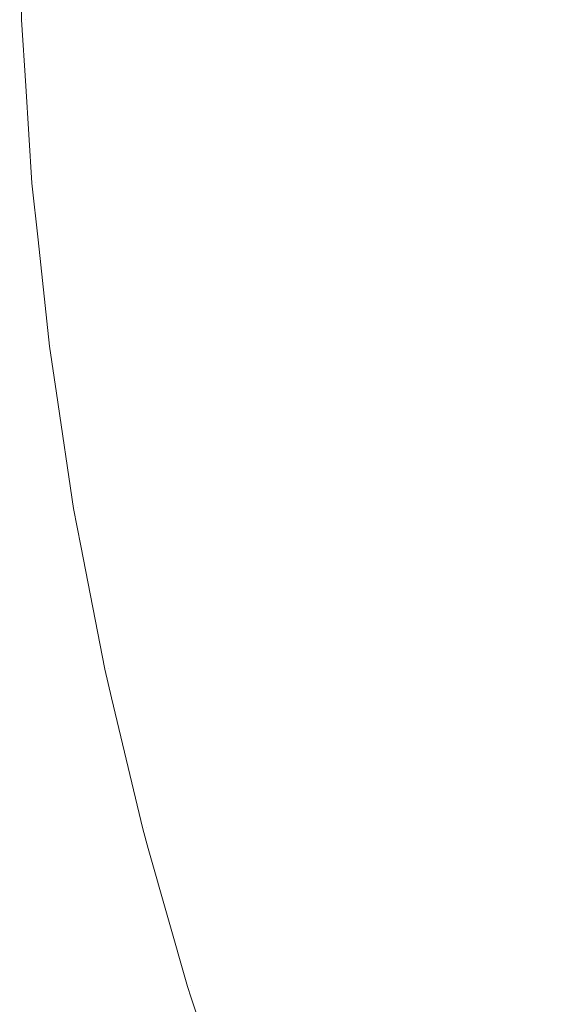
# Model space of a CAD drawing. Header units: centimetres. Extents: x -26 to 27.3, y -25.3 to -23.5.
# Tile 6 of 200: x -25.9906 to -25.9768, y -25.1896 to -25.1641. Entities that reach past the tile are written whole.
import ezdxf

# ---------------------------------------------------------------- set-up
doc = ezdxf.new("R2010")
doc.units = ezdxf.units.CM
doc.header["$LTSCALE"] = 2.54
doc.layers.add('Lucido design-1', color=7, linetype='Continuous')

# ---------------------------------------------------------------- blocks, each defined once
blk = doc.blocks.new('Gruppo-4-1')
at = {"color": 7, "linetype": 'Continuous', "lineweight": 9}
for points, invisible_edges in [([(-25.990557, -25.164132, -349.382667), (-25.990605, -25.16186, -349.382667), (-25.990605, -25.16186, -349.982667), (-25.990557, -25.164132, -349.982667)], 10), ([(-25.978222, -25.167342, -350.030363), (-25.97846, -25.163618, -350.030363), (-25.976432, -25.163532, -350.033928), (-25.9762, -25.16717, -350.033928)], 15), ([(-25.982199, -25.16768, -349.343202), (-25.982447, -25.163788, -349.343202), (-25.984015, -25.163854, -349.347077), (-25.983763, -25.167813, -349.347077)], 15), ([(-25.983402, -25.167783, -350.019194), (-25.983653, -25.163839, -350.019194), (-25.982074, -25.163772, -350.02299), (-25.981827, -25.167649, -350.02299)], 15), ([(-25.980474, -25.167533, -349.339392), (-25.980717, -25.163714, -349.339392), (-25.982447, -25.163788, -349.343202), (-25.982199, -25.16768, -349.343202)], 15), ([(-25.981827, -25.167649, -350.02299), (-25.982074, -25.163772, -350.02299), (-25.980342, -25.163698, -350.026716), (-25.980099, -25.167502, -350.026716)], 15), ([(-25.97859, -25.167373, -349.335655), (-25.978828, -25.163634, -349.335655), (-25.980717, -25.163714, -349.339392), (-25.980474, -25.167533, -349.339392)], 15), ([(-25.980099, -25.167502, -350.026716), (-25.980342, -25.163698, -350.026716), (-25.97846, -25.163618, -350.030363), (-25.978222, -25.167342, -350.030363)], 15), ([(-25.976549, -25.167199, -349.331997), (-25.976782, -25.163547, -349.331997), (-25.978828, -25.163634, -349.335655), (-25.97859, -25.167373, -349.335655)], 15), ([(-25.988888, -25.16825, -349.999363), (-25.989155, -25.164073, -349.999363), (-25.988382, -25.16404, -350.00342), (-25.988117, -25.168184, -350.00342)], 15), ([(-25.987462, -25.168128, -349.359025), (-25.987725, -25.164012, -349.359025), (-25.988624, -25.16405, -349.363092), (-25.988359, -25.168205, -349.363092)], 15), ([(-25.988117, -25.168184, -350.00342), (-25.988382, -25.16404, -350.00342), (-25.987443, -25.164, -350.007438), (-25.987181, -25.168104, -350.007438)], 15), ([(-25.986396, -25.168037, -349.354995), (-25.986656, -25.163966, -349.354995), (-25.987725, -25.164012, -349.359025), (-25.987462, -25.168128, -349.359025)], 15), ([(-25.987181, -25.168104, -350.007438), (-25.987443, -25.164, -350.007438), (-25.98634, -25.163953, -350.011411), (-25.986082, -25.168011, -350.011411)], 15), ([(-25.985162, -25.167932, -349.35101), (-25.985419, -25.163914, -349.35101), (-25.986656, -25.163966, -349.354995), (-25.986396, -25.168037, -349.354995)], 15), ([(-25.986082, -25.168011, -350.011411), (-25.98634, -25.163953, -350.011411), (-25.985076, -25.163899, -350.015332), (-25.984821, -25.167903, -350.015332)], 15), ([(-25.983763, -25.167813, -349.347077), (-25.984015, -25.163854, -349.347077), (-25.985419, -25.163914, -349.35101), (-25.985162, -25.167932, -349.35101)], 15), ([(-25.984821, -25.167903, -350.015332), (-25.985076, -25.163899, -350.015332), (-25.983653, -25.163839, -350.019194), (-25.983402, -25.167783, -350.019194)], 15), ([(-25.990448, -25.165847, -349.982667), (-25.990557, -25.164132, -349.982667), (-25.990462, -25.164128, -349.987027)], 10), ([(-25.99051, -25.16413, -349.379592), (-25.990557, -25.164132, -349.382667), (-25.990448, -25.165847, -349.382667)], 9), ([(-25.990557, -25.164132, -349.982667), (-25.990448, -25.165847, -349.982667), (-25.990448, -25.165847, -349.382667), (-25.990557, -25.164132, -349.382667)], 10), ([(-25.990027, -25.168346, -349.375446), (-25.990296, -25.164121, -349.375446), (-25.99051, -25.16413, -349.379592), (-25.99024, -25.168365, -349.379592)], 15), ([(-25.990448, -25.165847, -349.382667), (-25.990287, -25.168369, -349.382667), (-25.99024, -25.168365, -349.379592), (-25.99051, -25.16413, -349.379592)], 14), ([(-25.990192, -25.168361, -349.987027), (-25.990462, -25.164128, -349.987027), (-25.990196, -25.164117, -349.991159), (-25.989927, -25.168338, -349.991159)], 15), ([(-25.990462, -25.164128, -349.987027), (-25.990192, -25.168361, -349.987027), (-25.990287, -25.168369, -349.982667), (-25.990448, -25.165847, -349.982667)], 11), ([(-25.989642, -25.168314, -349.37131), (-25.98991, -25.164105, -349.37131), (-25.990296, -25.164121, -349.375446), (-25.990027, -25.168346, -349.375446)], 15), ([(-25.989927, -25.168338, -349.991159), (-25.990196, -25.164117, -349.991159), (-25.98976, -25.164098, -349.995273), (-25.989492, -25.168301, -349.995273)], 15), ([(-25.989086, -25.168266, -349.367189), (-25.989353, -25.164081, -349.367189), (-25.98991, -25.164105, -349.37131), (-25.989642, -25.168314, -349.37131)], 15), ([(-25.989492, -25.168301, -349.995273), (-25.98976, -25.164098, -349.995273), (-25.989155, -25.164073, -349.999363), (-25.988888, -25.16825, -349.999363)], 15), ([(-25.988359, -25.168205, -349.363092), (-25.988624, -25.16405, -349.363092), (-25.989353, -25.164081, -349.367189), (-25.989086, -25.168266, -349.367189)], 15), ([(-25.990287, -25.168369, -349.382667), (-25.990448, -25.165847, -349.382667), (-25.990448, -25.165847, -349.982667), (-25.990287, -25.168369, -349.982667)], 10), ([(-25.979696, -25.171291, -350.026716), (-25.980099, -25.167502, -350.026716), (-25.978222, -25.167342, -350.030363), (-25.977827, -25.171052, -350.030363)], 15), ([(-25.976161, -25.170839, -349.331997), (-25.976549, -25.167199, -349.331997), (-25.97859, -25.167373, -349.335655), (-25.978193, -25.171099, -349.335655)], 15), ([(-25.977827, -25.171052, -350.030363), (-25.978222, -25.167342, -350.030363), (-25.9762, -25.16717, -350.033928), (-25.975814, -25.170794, -350.033928)], 15), ([(-25.980068, -25.171339, -349.339392), (-25.980474, -25.167533, -349.339392), (-25.982199, -25.16768, -349.343202), (-25.981786, -25.171559, -349.343202)], 15), ([(-25.981415, -25.171511, -350.02299), (-25.981827, -25.167649, -350.02299), (-25.980099, -25.167502, -350.026716), (-25.979696, -25.171291, -350.026716)], 15), ([(-25.978193, -25.171099, -349.335655), (-25.97859, -25.167373, -349.335655), (-25.980474, -25.167533, -349.339392), (-25.980068, -25.171339, -349.339392)], 15), ([(-25.983342, -25.171758, -349.347077), (-25.983763, -25.167813, -349.347077), (-25.985162, -25.167932, -349.35101), (-25.984736, -25.171937, -349.35101)], 15), ([(-25.984396, -25.171893, -350.015332), (-25.984821, -25.167903, -350.015332), (-25.983402, -25.167783, -350.019194), (-25.982983, -25.171712, -350.019194)], 15), ([(-25.981786, -25.171559, -349.343202), (-25.982199, -25.16768, -349.343202), (-25.983763, -25.167813, -349.347077), (-25.983342, -25.171758, -349.347077)], 15), ([(-25.982983, -25.171712, -350.019194), (-25.983402, -25.167783, -350.019194), (-25.981827, -25.167649, -350.02299), (-25.981415, -25.171511, -350.02299)], 15), ([(-25.987677, -25.172313, -350.00342), (-25.988117, -25.168184, -350.00342), (-25.987181, -25.168104, -350.007438), (-25.986746, -25.172194, -350.007438)], 15), ([(-25.985964, -25.172094, -349.354995), (-25.986396, -25.168037, -349.354995), (-25.987462, -25.168128, -349.359025), (-25.987025, -25.17223, -349.359025)], 15), ([(-25.986746, -25.172194, -350.007438), (-25.987181, -25.168104, -350.007438), (-25.986082, -25.168011, -350.011411), (-25.985651, -25.172054, -350.011411)], 15), ([(-25.984736, -25.171937, -349.35101), (-25.985162, -25.167932, -349.35101), (-25.986396, -25.168037, -349.354995), (-25.985964, -25.172094, -349.354995)], 15), ([(-25.985651, -25.172054, -350.011411), (-25.986082, -25.168011, -350.011411), (-25.984821, -25.167903, -350.015332), (-25.984396, -25.171893, -350.015332)], 15), ([(-25.990131, -25.169831, -349.982667), (-25.990287, -25.168369, -349.982667), (-25.990192, -25.168361, -349.987027)], 10), ([(-25.99024, -25.168365, -349.379592), (-25.990287, -25.168369, -349.382667), (-25.990131, -25.169831, -349.382667)], 9), ([(-25.990287, -25.168369, -349.982667), (-25.990131, -25.169831, -349.982667), (-25.990131, -25.169831, -349.382667), (-25.990287, -25.168369, -349.382667)], 10), ([(-25.989578, -25.172557, -349.375446), (-25.990027, -25.168346, -349.375446), (-25.99024, -25.168365, -349.379592), (-25.98979, -25.172584, -349.379592)], 15), ([(-25.990131, -25.169831, -349.382667), (-25.989837, -25.17259, -349.382667), (-25.98979, -25.172584, -349.379592), (-25.99024, -25.168365, -349.379592)], 14), ([(-25.989743, -25.172578, -349.987027), (-25.990192, -25.168361, -349.987027), (-25.989927, -25.168338, -349.991159), (-25.989479, -25.172544, -349.991159)], 15), ([(-25.990192, -25.168361, -349.987027), (-25.989743, -25.172578, -349.987027), (-25.989837, -25.17259, -349.982667), (-25.990131, -25.169831, -349.982667)], 11), ([(-25.989195, -25.172508, -349.37131), (-25.989642, -25.168314, -349.37131), (-25.990027, -25.168346, -349.375446), (-25.989578, -25.172557, -349.375446)], 15), ([(-25.989479, -25.172544, -349.991159), (-25.989927, -25.168338, -349.991159), (-25.989492, -25.168301, -349.995273), (-25.989046, -25.172488, -349.995273)], 15), ([(-25.988642, -25.172437, -349.367189), (-25.989086, -25.168266, -349.367189), (-25.989642, -25.168314, -349.37131), (-25.989195, -25.172508, -349.37131)], 15), ([(-25.989046, -25.172488, -349.995273), (-25.989492, -25.168301, -349.995273), (-25.988888, -25.16825, -349.999363), (-25.988445, -25.172411, -349.999363)], 15), ([(-25.987918, -25.172344, -349.363092), (-25.988359, -25.168205, -349.363092), (-25.989086, -25.168266, -349.367189), (-25.988642, -25.172437, -349.367189)], 15), ([(-25.988445, -25.172411, -349.999363), (-25.988888, -25.16825, -349.999363), (-25.988117, -25.168184, -350.00342), (-25.987677, -25.172313, -350.00342)], 15), ([(-25.987025, -25.17223, -349.359025), (-25.987462, -25.168128, -349.359025), (-25.988359, -25.168205, -349.363092), (-25.987918, -25.172344, -349.363092)], 15), ([(-25.989837, -25.17259, -349.382667), (-25.990131, -25.169831, -349.382667), (-25.990131, -25.169831, -349.982667), (-25.989837, -25.17259, -349.982667)], 10), ([(-25.975619, -25.174458, -349.331997), (-25.976161, -25.170839, -349.331997), (-25.978193, -25.171099, -349.335655), (-25.977638, -25.174804, -349.335655)], 15), ([(-25.977275, -25.174742, -350.030363), (-25.977827, -25.171052, -350.030363), (-25.975814, -25.170794, -350.033928), (-25.975274, -25.174399, -350.033928)], 15), ([(-25.977638, -25.174804, -349.335655), (-25.978193, -25.171099, -349.335655), (-25.980068, -25.171339, -349.339392), (-25.979502, -25.175124, -349.339392)], 15), ([(-25.979131, -25.17506, -350.026716), (-25.979696, -25.171291, -350.026716), (-25.977827, -25.171052, -350.030363), (-25.977275, -25.174742, -350.030363)], 15), ([(-25.979502, -25.175124, -349.339392), (-25.980068, -25.171339, -349.339392), (-25.981786, -25.171559, -349.343202), (-25.981208, -25.175416, -349.343202)], 15), ([(-25.98084, -25.175353, -350.02299), (-25.981415, -25.171511, -350.02299), (-25.979696, -25.171291, -350.026716), (-25.979131, -25.17506, -350.026716)], 15), ([(-25.981208, -25.175416, -349.343202), (-25.981786, -25.171559, -349.343202), (-25.983342, -25.171758, -349.347077), (-25.982755, -25.175682, -349.347077)], 15), ([(-25.982398, -25.17562, -350.019194), (-25.982983, -25.171712, -350.019194), (-25.981415, -25.171511, -350.02299), (-25.98084, -25.175353, -350.02299)], 15), ([(-25.98414, -25.175919, -349.35101), (-25.984736, -25.171937, -349.35101), (-25.985964, -25.172094, -349.354995), (-25.98536, -25.176128, -349.354995)], 15), ([(-25.985049, -25.176075, -350.011411), (-25.985651, -25.172054, -350.011411), (-25.984396, -25.171893, -350.015332), (-25.983802, -25.175861, -350.015332)], 15), ([(-25.982755, -25.175682, -349.347077), (-25.983342, -25.171758, -349.347077), (-25.984736, -25.171937, -349.35101), (-25.98414, -25.175919, -349.35101)], 15), ([(-25.983802, -25.175861, -350.015332), (-25.984396, -25.171893, -350.015332), (-25.982983, -25.171712, -350.019194), (-25.982398, -25.17562, -350.019194)], 15), ([(-25.987063, -25.17642, -350.00342), (-25.987677, -25.172313, -350.00342), (-25.986746, -25.172194, -350.007438), (-25.986137, -25.176261, -350.007438)], 15), ([(-25.98536, -25.176128, -349.354995), (-25.985964, -25.172094, -349.354995), (-25.987025, -25.17223, -349.359025), (-25.986414, -25.176309, -349.359025)], 15), ([(-25.986137, -25.176261, -350.007438), (-25.986746, -25.172194, -350.007438), (-25.985651, -25.172054, -350.011411), (-25.985049, -25.176075, -350.011411)], 15), ([(-25.988021, -25.176584, -349.367189), (-25.988642, -25.172437, -349.367189), (-25.989195, -25.172508, -349.37131), (-25.988571, -25.176679, -349.37131)], 15), ([(-25.988422, -25.176653, -349.995273), (-25.989046, -25.172488, -349.995273), (-25.988445, -25.172411, -349.999363), (-25.987825, -25.176551, -349.999363)], 15), ([(-25.987302, -25.176461, -349.363092), (-25.987918, -25.172344, -349.363092), (-25.988642, -25.172437, -349.367189), (-25.988021, -25.176584, -349.367189)], 15), ([(-25.987825, -25.176551, -349.999363), (-25.988445, -25.172411, -349.999363), (-25.987677, -25.172313, -350.00342), (-25.987063, -25.17642, -350.00342)], 15), ([(-25.986414, -25.176309, -349.359025), (-25.987025, -25.17223, -349.359025), (-25.987918, -25.172344, -349.363092), (-25.987302, -25.176461, -349.363092)], 15), ([(-25.989655, -25.173805, -349.982667), (-25.989837, -25.17259, -349.982667), (-25.989743, -25.172578, -349.987027)], 10), ([(-25.98979, -25.172584, -349.379592), (-25.989837, -25.17259, -349.382667), (-25.989655, -25.173805, -349.382667)], 9), ([(-25.989837, -25.17259, -349.982667), (-25.989655, -25.173805, -349.982667), (-25.989655, -25.173805, -349.382667), (-25.989837, -25.17259, -349.382667)], 10), ([(-25.988951, -25.176744, -349.375446), (-25.989578, -25.172557, -349.375446), (-25.98979, -25.172584, -349.379592), (-25.989162, -25.17678, -349.379592)], 15), ([(-25.989655, -25.173805, -349.382667), (-25.989209, -25.176788, -349.382667), (-25.989162, -25.17678, -349.379592), (-25.98979, -25.172584, -349.379592)], 14), ([(-25.989115, -25.176772, -349.987027), (-25.989743, -25.172578, -349.987027), (-25.989479, -25.172544, -349.991159), (-25.988853, -25.176727, -349.991159)], 15), ([(-25.989743, -25.172578, -349.987027), (-25.989115, -25.176772, -349.987027), (-25.989209, -25.176788, -349.982667), (-25.989655, -25.173805, -349.982667)], 11), ([(-25.988571, -25.176679, -349.37131), (-25.989195, -25.172508, -349.37131), (-25.989578, -25.172557, -349.375446), (-25.988951, -25.176744, -349.375446)], 15), ([(-25.988853, -25.176727, -349.991159), (-25.989479, -25.172544, -349.991159), (-25.989046, -25.172488, -349.995273), (-25.988422, -25.176653, -349.995273)], 15), ([(-25.989209, -25.176788, -349.382667), (-25.989655, -25.173805, -349.382667), (-25.989655, -25.173805, -349.982667), (-25.989209, -25.176788, -349.982667)], 10), ([(-25.974924, -25.178051, -349.331997), (-25.975619, -25.174458, -349.331997), (-25.977638, -25.174804, -349.335655), (-25.976927, -25.178483, -349.335655)], 15), ([(-25.976566, -25.178405, -350.030363), (-25.977275, -25.174742, -350.030363), (-25.975274, -25.174399, -350.033928), (-25.974582, -25.177977, -350.033928)], 15), ([(-25.978408, -25.178802, -350.026716), (-25.979131, -25.17506, -350.026716), (-25.977275, -25.174742, -350.030363), (-25.976566, -25.178405, -350.030363)], 15), ([(-25.976927, -25.178483, -349.335655), (-25.977638, -25.174804, -349.335655), (-25.979502, -25.175124, -349.339392), (-25.978775, -25.178881, -349.339392)], 15), ([(-25.978775, -25.178881, -349.339392), (-25.979502, -25.175124, -349.339392), (-25.981208, -25.175416, -349.343202), (-25.980468, -25.179246, -349.343202)], 15), ([(-25.980103, -25.179167, -350.02299), (-25.98084, -25.175353, -350.02299), (-25.979131, -25.17506, -350.026716), (-25.978408, -25.178802, -350.026716)], 15), ([(-25.980468, -25.179246, -349.343202), (-25.981208, -25.175416, -349.343202), (-25.982755, -25.175682, -349.347077), (-25.982002, -25.179576, -349.347077)], 15), ([(-25.981648, -25.1795, -350.019194), (-25.982398, -25.17562, -350.019194), (-25.98084, -25.175353, -350.02299), (-25.980103, -25.179167, -350.02299)], 15), ([(-25.982002, -25.179576, -349.347077), (-25.982755, -25.175682, -349.347077), (-25.98414, -25.175919, -349.35101), (-25.983375, -25.179872, -349.35101)], 15), ([(-25.98304, -25.1798, -350.015332), (-25.983802, -25.175861, -350.015332), (-25.982398, -25.17562, -350.019194), (-25.981648, -25.1795, -350.019194)], 15), ([(-25.983375, -25.179872, -349.35101), (-25.98414, -25.175919, -349.35101), (-25.98536, -25.176128, -349.354995), (-25.984585, -25.180133, -349.354995)], 15), ([(-25.984277, -25.180067, -350.011411), (-25.985049, -25.176075, -350.011411), (-25.983802, -25.175861, -350.015332), (-25.98304, -25.1798, -350.015332)], 15), ([(-25.986274, -25.180497, -350.00342), (-25.987063, -25.17642, -350.00342), (-25.986137, -25.176261, -350.007438), (-25.985356, -25.180299, -350.007438)], 15), ([(-25.984585, -25.180133, -349.354995), (-25.98536, -25.176128, -349.354995), (-25.986414, -25.176309, -349.359025), (-25.985631, -25.180359, -349.359025)], 15), ([(-25.985356, -25.180299, -350.007438), (-25.986137, -25.176261, -350.007438), (-25.985049, -25.176075, -350.011411), (-25.984277, -25.180067, -350.011411)], 15), ([(-25.986511, -25.180548, -349.363092), (-25.987302, -25.176461, -349.363092), (-25.988021, -25.176584, -349.367189), (-25.987225, -25.180702, -349.367189)], 15), ([(-25.98703, -25.18066, -349.999363), (-25.987825, -25.176551, -349.999363), (-25.987063, -25.17642, -350.00342), (-25.986274, -25.180497, -350.00342)], 15), ([(-25.985631, -25.180359, -349.359025), (-25.986414, -25.176309, -349.359025), (-25.987302, -25.176461, -349.363092), (-25.986511, -25.180548, -349.363092)], 15), ([(-25.98902, -25.177761, -349.982667), (-25.989209, -25.176788, -349.982667), (-25.989115, -25.176772, -349.987027)], 10), ([(-25.989162, -25.17678, -349.379592), (-25.989209, -25.176788, -349.382667), (-25.98902, -25.177761, -349.382667)], 9), ([(-25.989209, -25.176788, -349.982667), (-25.98902, -25.177761, -349.982667), (-25.98902, -25.177761, -349.382667), (-25.989209, -25.176788, -349.382667)], 10), ([(-25.988147, -25.180901, -349.375446), (-25.988951, -25.176744, -349.375446), (-25.989162, -25.17678, -349.379592), (-25.988356, -25.180946, -349.379592)], 15), ([(-25.98902, -25.177761, -349.382667), (-25.988403, -25.180956, -349.382667), (-25.988356, -25.180946, -349.379592), (-25.989162, -25.17678, -349.379592)], 14), ([(-25.98831, -25.180936, -349.987027), (-25.989115, -25.176772, -349.987027), (-25.988853, -25.176727, -349.991159), (-25.988049, -25.18088, -349.991159)], 15), ([(-25.989115, -25.176772, -349.987027), (-25.98831, -25.180936, -349.987027), (-25.988403, -25.180956, -349.982667), (-25.98902, -25.177761, -349.982667)], 11), ([(-25.98777, -25.18082, -349.37131), (-25.988571, -25.176679, -349.37131), (-25.988951, -25.176744, -349.375446), (-25.988147, -25.180901, -349.375446)], 15), ([(-25.988049, -25.18088, -349.991159), (-25.988853, -25.176727, -349.991159), (-25.988422, -25.176653, -349.995273), (-25.987623, -25.180788, -349.995273)], 15), ([(-25.987225, -25.180702, -349.367189), (-25.988021, -25.176584, -349.367189), (-25.988571, -25.176679, -349.37131), (-25.98777, -25.18082, -349.37131)], 15), ([(-25.987623, -25.180788, -349.995273), (-25.988422, -25.176653, -349.995273), (-25.987825, -25.176551, -349.999363), (-25.98703, -25.18066, -349.999363)], 15), ([(-25.988403, -25.180956, -349.382667), (-25.98902, -25.177761, -349.382667), (-25.98902, -25.177761, -349.982667), (-25.988403, -25.180956, -349.982667)], 10), ([(-25.974078, -25.181612, -349.331997), (-25.974924, -25.178051, -349.331997), (-25.976927, -25.178483, -349.335655), (-25.97606, -25.182128, -349.335655)], 15), ([(-25.97606, -25.182128, -349.335655), (-25.976927, -25.178483, -349.335655), (-25.978775, -25.178881, -349.339392), (-25.97789, -25.182604, -349.339392)], 15), ([(-25.977526, -25.18251, -350.026716), (-25.978408, -25.178802, -350.026716), (-25.976566, -25.178405, -350.030363), (-25.975703, -25.182035, -350.030363)], 15), ([(-25.979204, -25.182946, -350.02299), (-25.980103, -25.179167, -350.02299), (-25.978408, -25.178802, -350.026716), (-25.977526, -25.18251, -350.026716)], 15), ([(-25.97789, -25.182604, -349.339392), (-25.978775, -25.178881, -349.339392), (-25.980468, -25.179246, -349.343202), (-25.979565, -25.183041, -349.343202)], 15), ([(-25.979565, -25.183041, -349.343202), (-25.980468, -25.179246, -349.343202), (-25.982002, -25.179576, -349.347077), (-25.981084, -25.183436, -349.347077)], 15), ([(-25.980733, -25.183345, -350.019194), (-25.981648, -25.1795, -350.019194), (-25.980103, -25.179167, -350.02299), (-25.979204, -25.182946, -350.02299)], 15), ([(-25.981084, -25.183436, -349.347077), (-25.982002, -25.179576, -349.347077), (-25.983375, -25.179872, -349.35101), (-25.982443, -25.18379, -349.35101)], 15), ([(-25.982112, -25.183704, -350.015332), (-25.98304, -25.1798, -350.015332), (-25.981648, -25.1795, -350.019194), (-25.980733, -25.183345, -350.019194)], 15), ([(-25.983336, -25.184022, -350.011411), (-25.984277, -25.180067, -350.011411), (-25.98304, -25.1798, -350.015332), (-25.982112, -25.183704, -350.015332)], 15), ([(-25.984404, -25.1843, -350.007438), (-25.985356, -25.180299, -350.007438), (-25.984277, -25.180067, -350.011411), (-25.983336, -25.184022, -350.011411)], 15), ([(-25.982443, -25.18379, -349.35101), (-25.983375, -25.179872, -349.35101), (-25.984585, -25.180133, -349.354995), (-25.983641, -25.184102, -349.354995)], 15), ([(-25.984677, -25.184371, -349.359025), (-25.985631, -25.180359, -349.359025), (-25.986511, -25.180548, -349.363092), (-25.985548, -25.184598, -349.363092)], 15), ([(-25.985313, -25.184537, -350.00342), (-25.986274, -25.180497, -350.00342), (-25.985356, -25.180299, -350.007438), (-25.984404, -25.1843, -350.007438)], 15), ([(-25.983641, -25.184102, -349.354995), (-25.984585, -25.180133, -349.354995), (-25.985631, -25.180359, -349.359025), (-25.984677, -25.184371, -349.359025)], 15), ([(-25.985548, -25.184598, -349.363092), (-25.986511, -25.180548, -349.363092), (-25.987225, -25.180702, -349.367189), (-25.986254, -25.184782, -349.367189)], 15), ([(-25.986062, -25.184732, -349.999363), (-25.98703, -25.18066, -349.999363), (-25.986274, -25.180497, -350.00342), (-25.985313, -25.184537, -350.00342)], 15), ([(-25.986794, -25.184923, -349.37131), (-25.98777, -25.18082, -349.37131), (-25.988147, -25.180901, -349.375446), (-25.987168, -25.18502, -349.375446)], 15), ([(-25.987071, -25.184995, -349.991159), (-25.988049, -25.18088, -349.991159), (-25.987623, -25.180788, -349.995273), (-25.986648, -25.184885, -349.995273)], 15), ([(-25.986254, -25.184782, -349.367189), (-25.987225, -25.180702, -349.367189), (-25.98777, -25.18082, -349.37131), (-25.986794, -25.184923, -349.37131)], 15), ([(-25.986648, -25.184885, -349.995273), (-25.987623, -25.180788, -349.995273), (-25.98703, -25.18066, -349.999363), (-25.986062, -25.184732, -349.999363)], 15), ([(-25.988227, -25.181695, -349.982667), (-25.988403, -25.180956, -349.982667), (-25.98831, -25.180936, -349.987027)], 10), ([(-25.988356, -25.180946, -349.379592), (-25.988403, -25.180956, -349.382667), (-25.988227, -25.181695, -349.382667)], 9), ([(-25.988403, -25.180956, -349.982667), (-25.988227, -25.181695, -349.982667), (-25.988227, -25.181695, -349.382667), (-25.988403, -25.180956, -349.382667)], 10), ([(-25.987168, -25.18502, -349.375446), (-25.988147, -25.180901, -349.375446), (-25.988356, -25.180946, -349.379592), (-25.987375, -25.185074, -349.379592)], 15), ([(-25.988227, -25.181695, -349.382667), (-25.98742, -25.185086, -349.382667), (-25.987375, -25.185074, -349.379592), (-25.988356, -25.180946, -349.379592)], 14), ([(-25.987328, -25.185062, -349.987027), (-25.98831, -25.180936, -349.987027), (-25.988049, -25.18088, -349.991159), (-25.987071, -25.184995, -349.991159)], 15), ([(-25.98831, -25.180936, -349.987027), (-25.987328, -25.185062, -349.987027), (-25.98742, -25.185086, -349.982667), (-25.988227, -25.181695, -349.982667)], 11), ([(-25.98742, -25.185086, -349.382667), (-25.988227, -25.181695, -349.382667), (-25.988227, -25.181695, -349.982667), (-25.98742, -25.185086, -349.982667)], 10), ([(-25.975039, -25.185733, -349.335655), (-25.97606, -25.182128, -349.335655), (-25.97789, -25.182604, -349.339392), (-25.976847, -25.186286, -349.339392)], 15), ([(-25.976488, -25.186176, -350.026716), (-25.977526, -25.18251, -350.026716), (-25.975703, -25.182035, -350.030363), (-25.974686, -25.185625, -350.030363)], 15), ([(-25.976847, -25.186286, -349.339392), (-25.97789, -25.182604, -349.339392), (-25.979565, -25.183041, -349.343202), (-25.978503, -25.186793, -349.343202)], 15), ([(-25.978145, -25.186684, -350.02299), (-25.979204, -25.182946, -350.02299), (-25.977526, -25.18251, -350.026716), (-25.976488, -25.186176, -350.026716)], 15), ([(-25.978503, -25.186793, -349.343202), (-25.979565, -25.183041, -349.343202), (-25.981084, -25.183436, -349.347077), (-25.980003, -25.187253, -349.347077)], 15), ([(-25.979657, -25.187147, -350.019194), (-25.980733, -25.183345, -350.019194), (-25.979204, -25.182946, -350.02299), (-25.978145, -25.186684, -350.02299)], 15), ([(-25.981019, -25.187564, -350.015332), (-25.982112, -25.183704, -350.015332), (-25.980733, -25.183345, -350.019194), (-25.979657, -25.187147, -350.019194)], 15), ([(-25.980003, -25.187253, -349.347077), (-25.981084, -25.183436, -349.347077), (-25.982443, -25.18379, -349.35101), (-25.981346, -25.187664, -349.35101)], 15), ([(-25.981346, -25.187664, -349.35101), (-25.982443, -25.18379, -349.35101), (-25.983641, -25.184102, -349.354995), (-25.98253, -25.188027, -349.354995)], 15), ([(-25.982228, -25.187934, -350.011411), (-25.983336, -25.184022, -350.011411), (-25.982112, -25.183704, -350.015332), (-25.981019, -25.187564, -350.015332)], 15), ([(-25.98253, -25.188027, -349.354995), (-25.983641, -25.184102, -349.354995), (-25.984677, -25.184371, -349.359025), (-25.983553, -25.18834, -349.359025)], 15), ([(-25.983284, -25.188258, -350.007438), (-25.984404, -25.1843, -350.007438), (-25.983336, -25.184022, -350.011411), (-25.982228, -25.187934, -350.011411)], 15), ([(-25.983553, -25.18834, -349.359025), (-25.984677, -25.184371, -349.359025), (-25.985548, -25.184598, -349.363092), (-25.984414, -25.188604, -349.363092)], 15), ([(-25.984182, -25.188533, -350.00342), (-25.985313, -25.184537, -350.00342), (-25.984404, -25.1843, -350.007438), (-25.983284, -25.188258, -350.007438)], 15), ([(-25.984414, -25.188604, -349.363092), (-25.985548, -25.184598, -349.363092), (-25.986254, -25.184782, -349.367189), (-25.985111, -25.188817, -349.367189)], 15), ([(-25.984922, -25.188759, -349.999363), (-25.986062, -25.184732, -349.999363), (-25.985313, -25.184537, -350.00342), (-25.984182, -25.188533, -350.00342)], 15), ([(-25.985645, -25.188981, -349.37131), (-25.986794, -25.184923, -349.37131), (-25.987168, -25.18502, -349.375446), (-25.986014, -25.189094, -349.375446)], 15), ([(-25.985918, -25.189064, -349.991159), (-25.987071, -25.184995, -349.991159), (-25.986648, -25.184885, -349.995273), (-25.985501, -25.188937, -349.995273)], 15), ([(-25.985111, -25.188817, -349.367189), (-25.986254, -25.184782, -349.367189), (-25.986794, -25.184923, -349.37131), (-25.985645, -25.188981, -349.37131)], 15), ([(-25.985501, -25.188937, -349.995273), (-25.986648, -25.184885, -349.995273), (-25.986062, -25.184732, -349.999363), (-25.984922, -25.188759, -349.999363)], 15), ([(-25.987275, -25.185599, -349.982667), (-25.98742, -25.185086, -349.982667), (-25.987328, -25.185062, -349.987027)], 10), ([(-25.987375, -25.185074, -349.379592), (-25.98742, -25.185086, -349.382667), (-25.987275, -25.185599, -349.382667)], 9), ([(-25.98742, -25.185086, -349.982667), (-25.987275, -25.185599, -349.982667), (-25.987275, -25.185599, -349.382667), (-25.98742, -25.185086, -349.382667)], 10), ([(-25.986014, -25.189094, -349.375446), (-25.987168, -25.18502, -349.375446), (-25.987375, -25.185074, -349.379592), (-25.986218, -25.189156, -349.379592)], 15), ([(-25.987275, -25.185599, -349.382667), (-25.986264, -25.18917, -349.382667), (-25.986218, -25.189156, -349.379592), (-25.987375, -25.185074, -349.379592)], 14), ([(-25.986173, -25.189142, -349.987027), (-25.987328, -25.185062, -349.987027), (-25.987071, -25.184995, -349.991159), (-25.985918, -25.189064, -349.991159)], 15), ([(-25.987328, -25.185062, -349.987027), (-25.986173, -25.189142, -349.987027), (-25.986264, -25.18917, -349.982667), (-25.987275, -25.185599, -349.982667)], 11), ([(-25.986264, -25.18917, -349.382667), (-25.987275, -25.185599, -349.382667), (-25.987275, -25.185599, -349.982667), (-25.986264, -25.18917, -349.982667)], 10), ([(-25.973866, -25.189291, -349.335655), (-25.975039, -25.185733, -349.335655), (-25.976847, -25.186286, -349.339392), (-25.975649, -25.189921, -349.339392)], 15), ([(-25.976929, -25.190373, -350.02299), (-25.978145, -25.186684, -350.02299), (-25.976488, -25.186176, -350.026716), (-25.975295, -25.189796, -350.026716)], 15), ([(-25.975649, -25.189921, -349.339392), (-25.976847, -25.186286, -349.339392), (-25.978503, -25.186793, -349.343202), (-25.977282, -25.190498, -349.343202)], 15), ([(-25.97842, -25.1909, -350.019194), (-25.979657, -25.187147, -350.019194), (-25.978145, -25.186684, -350.02299), (-25.976929, -25.190373, -350.02299)], 15), ([(-25.977282, -25.190498, -349.343202), (-25.978503, -25.186793, -349.343202), (-25.980003, -25.187253, -349.347077), (-25.978761, -25.191021, -349.347077)], 15), ([(-25.979763, -25.191375, -350.015332), (-25.981019, -25.187564, -350.015332), (-25.979657, -25.187147, -350.019194), (-25.97842, -25.1909, -350.019194)], 15), ([(-25.978761, -25.191021, -349.347077), (-25.980003, -25.187253, -349.347077), (-25.981346, -25.187664, -349.35101), (-25.980086, -25.191489, -349.35101)], 15), ([(-25.980086, -25.191489, -349.35101), (-25.981346, -25.187664, -349.35101), (-25.98253, -25.188027, -349.354995), (-25.981253, -25.191901, -349.354995)], 15), ([(-25.980956, -25.191796, -350.011411), (-25.982228, -25.187934, -350.011411), (-25.981019, -25.187564, -350.015332), (-25.979763, -25.191375, -350.015332)], 15), ([(-25.981996, -25.192164, -350.007438), (-25.983284, -25.188258, -350.007438), (-25.982228, -25.187934, -350.011411), (-25.980956, -25.191796, -350.011411)], 15), ([(-25.982882, -25.192477, -350.00342), (-25.984182, -25.188533, -350.00342), (-25.983284, -25.188258, -350.007438), (-25.981996, -25.192164, -350.007438)], 15), ([(-25.981253, -25.191901, -349.354995), (-25.98253, -25.188027, -349.354995), (-25.983553, -25.18834, -349.359025), (-25.982262, -25.192258, -349.359025)], 15), ([(-25.982262, -25.192258, -349.359025), (-25.983553, -25.18834, -349.359025), (-25.984414, -25.188604, -349.363092), (-25.983111, -25.192557, -349.363092)], 15), ([(-25.984182, -25.192936, -349.995273), (-25.985501, -25.188937, -349.995273), (-25.984922, -25.188759, -349.999363), (-25.983611, -25.192734, -349.999363)], 15), ([(-25.983111, -25.192557, -349.363092), (-25.984414, -25.188604, -349.363092), (-25.985111, -25.188817, -349.367189), (-25.983799, -25.192801, -349.367189)], 15), ([(-25.983611, -25.192734, -349.999363), (-25.984922, -25.188759, -349.999363), (-25.984182, -25.188533, -350.00342), (-25.982882, -25.192477, -350.00342)], 15), ([(-25.984325, -25.192986, -349.37131), (-25.985645, -25.188981, -349.37131), (-25.986014, -25.189094, -349.375446), (-25.984689, -25.193115, -349.375446)], 15), ([(-25.984594, -25.193082, -349.991159), (-25.985918, -25.189064, -349.991159), (-25.985501, -25.188937, -349.995273), (-25.984182, -25.192936, -349.995273)], 15), ([(-25.983799, -25.192801, -349.367189), (-25.985111, -25.188817, -349.367189), (-25.985645, -25.188981, -349.37131), (-25.984325, -25.192986, -349.37131)], 15), ([(-25.986166, -25.189466, -349.982667), (-25.986264, -25.18917, -349.982667), (-25.986173, -25.189142, -349.987027)], 10), ([(-25.986218, -25.189156, -349.379592), (-25.986264, -25.18917, -349.382667), (-25.986166, -25.189466, -349.382667)], 9), ([(-25.986264, -25.18917, -349.982667), (-25.986166, -25.189466, -349.982667), (-25.986166, -25.189466, -349.382667), (-25.986264, -25.18917, -349.382667)], 10), ([(-25.984689, -25.193115, -349.375446), (-25.986014, -25.189094, -349.375446), (-25.986218, -25.189156, -349.379592), (-25.98489, -25.193186, -349.379592)], 15), ([(-25.986166, -25.189466, -349.382667), (-25.984935, -25.193202, -349.382667), (-25.98489, -25.193186, -349.379592), (-25.986218, -25.189156, -349.379592)], 14), ([(-25.984845, -25.19317, -349.987027), (-25.986173, -25.189142, -349.987027), (-25.985918, -25.189064, -349.991159), (-25.984594, -25.193082, -349.991159)], 15), ([(-25.986173, -25.189142, -349.987027), (-25.984845, -25.19317, -349.987027), (-25.984935, -25.193202, -349.982667), (-25.986166, -25.189466, -349.982667)], 11), ([(-25.984935, -25.193202, -349.382667), (-25.986166, -25.189466, -349.382667), (-25.986166, -25.189466, -349.982667), (-25.984935, -25.193202, -349.982667)], 10)]:
    blk.add_3dface(points, dxfattribs=dict(at, invisible_edges=invisible_edges))

msp = doc.modelspace()

# ---------------------------------------------------------------- block references
at = {"layer": 'Lucido design-1', "color": 7}
msp.add_blockref('Gruppo-4-1', (0, 0), dxfattribs=at)

doc.saveas('drawing.dxf')
